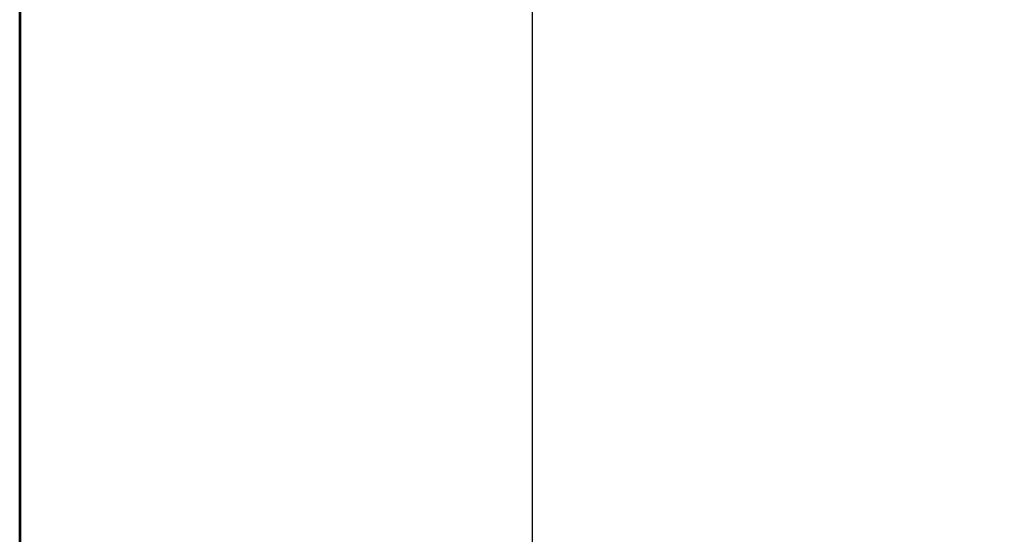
# Model space of a CAD drawing. Header units: millimetres. Extents: x 410204 to 467463, y -88400 to -47908.
# Tile 8 of 30: x 461300 to 461442, y -51774 to -51700. Entities that reach past the tile are written whole.
import ezdxf

# ---------------------------------------------------------------- set-up
doc = ezdxf.new("R2010")
doc.units = ezdxf.units.MM
doc.layers.add('Apow', color=1, linetype='Continuous', lineweight=40)
doc.layers.add('ściany', color=21, linetype='Continuous', lineweight=53)
doc.layers.add('wymiary wewn', color=151, linetype='Continuous')
doc.dimstyles.new('1 100', dxfattribs={"dimtxt": 18, "dimasz": 15, "dimexe": 18, "dimexo": 0.0625, "dimgap": 3, "dimtad": 1, "dimdec": 0, "dimzin": 0, "dimdsep": 46, "dimtxsty": 'Standard', "dimblk": 'OBLIQUE', "dimcen": 0.09, "dimadec": 0, "dimazin": 0, "dimtfac": 1, "dimtdec": 0, "dimtofl": 0, "dimtmove": 0, "dimatfit": 3, "dimldrblk": 'OBLIQUE', "dimfxl": 15, "dimfxlon": 1, "dimtolj": 1, "dimtzin": 0, "dimarcsym": 0})

# ---------------------------------------------------------------- blocks, each defined once
blk = doc.blocks.new('_Oblique')
at = {"color": 0, "linetype": 'ByBlock', "lineweight": -2}
blk.add_line((-0.5, -0.5), (0.5, 0.5), dxfattribs=at)
blk = doc.blocks.new('*D15868')
at = {"layer": 'Defpoints', "color": 0}
for p in [(461770.19, -51622.62), (461374.23, -52014.62), (461770.19, -52014.62)]:
    blk.add_point(p, dxfattribs=at)
at = {"layer": 'wymiary wewn', "color": 0, "lineweight": -2}
for p, q in [((461389.23, -51622.62), (461356.23, -51622.62)), ((461374.23, -51622.62), (461374.23, -52014.62)), ((461389.23, -52014.62), (461356.23, -52014.62))]:
    blk.add_line(p, q, dxfattribs=at)
at = {"layer": 'wymiary wewn', "color": 0, "linetype": 'ByBlock', "lineweight": -2, "xscale": 15, "yscale": 15, "zscale": 15}
for p, rotation in [((461374.23, -51622.62), 90), ((461374.23, -52014.62), 270)]:
    blk.add_blockref('_Oblique', p, dxfattribs=dict(at, rotation=rotation))
at = {"layer": 'wymiary wewn', "color": 0, "insert": (461362.23, -51818.62), "char_height": 18, "attachment_point": 5, "rotation": 90}
blk.add_mtext('\\A1;392', dxfattribs=at)

msp = doc.modelspace()

# ---------------------------------------------------------------- linework, layer by layer
at = {"layer": 'Apow'}
msp.add_lwpolyline([(461344.19, -51974.62), (461344.19, -52014.62), (461770.19, -52014.62), (461770.19, -51622.62), (461300.19, -51622.62), (461300.19, -51974.62)], close=True, dxfattribs=at)
at = {"layer": 'ściany'}
msp.add_lwpolyline([(461470.19, -51622.62), (461300.19, -51622.62), (461300.19, -51974.62), (461344.19, -51974.62), (461344.19, -52014.62), (461465.47, -52014.62)], dxfattribs=at)

# ---------------------------------------------------------------- dimensions: what is measured, and where the dimension line sits
at = {"layer": 'wymiary wewn'}
dim = msp.add_linear_dim(base=(461374.23, -52014.62), p1=(461770.19, -51622.62), p2=(461770.19, -52014.62), angle=90, dimstyle='1 100', dxfattribs=at)
dim.commit()
dim.dimension.update_dxf_attribs({"geometry": '*D15868', "text_midpoint": (461362.23, -51818.62)})

doc.saveas('drawing.dxf')
